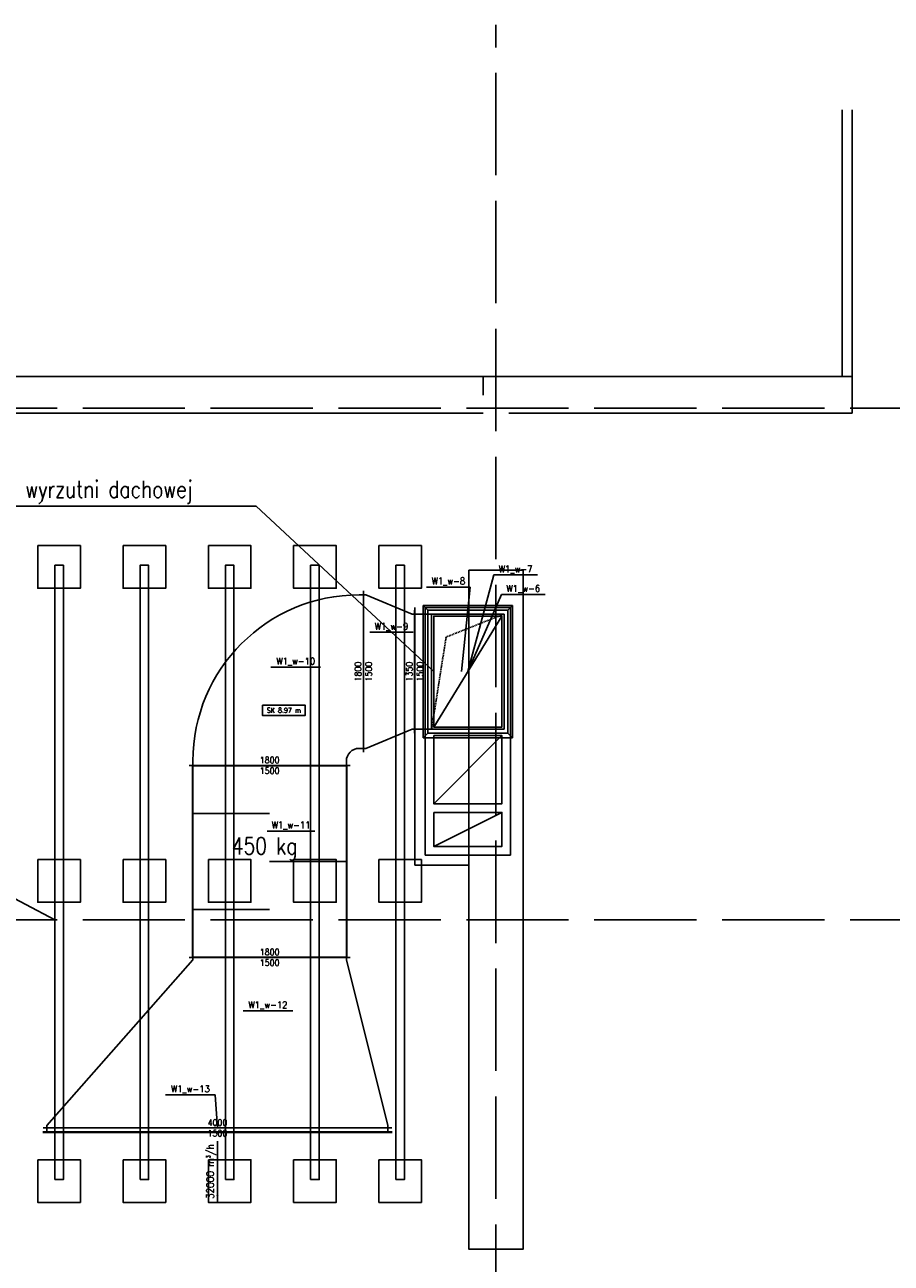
# Model space of a CAD drawing. Header units: millimetres. Extents: x -56303 to -45239, y -20463 to -4540.
# Tile 255 of 256: x -52175 to -51159, y -6118 to -4666. Entities that reach past the tile are written whole.
import ezdxf

# ---------------------------------------------------------------- set-up
doc = ezdxf.new("R2010")
doc.units = ezdxf.units.MM
doc.linetypes.add('ACAD_ISO02W100', pattern=[15, 12, -3])
doc.linetypes.add('DASHED', pattern=[19.05, 12.7, -6.35])
for name, color, linetype in [('_HVAC_opis', 3, 'Continuous'), ('_HVAC_podkład', 8, 'Continuous'), ('FLUID-W1_w', 7, 'Continuous'), ('FLUID-W1_w-60-INF', 7, 'Continuous'), ('FLUID-W1_w-75-DIM', 7, 'Continuous'), ('FLUID-W1_w-80-NUM', 7, 'Continuous'), ('FLUID-W1_w-85-ARRGR', 7, 'Continuous')]:
    doc.layers.add(name, color=color, linetype=linetype)
doc.styles.add('DACH_SZACHTY_20_05_2011_JM_xref_CAD$0$OPIS1', font='ROMANS.SHX', dxfattribs={"width": 0.9})
doc.styles.add('FDBES', font='simplex.shx')
doc.styles.add('OPIS1', font='ROMANS.SHX', dxfattribs={"width": 0.9})
doc.dimstyles.new('FDBES', dxfattribs={"dimscale": 50, "dimtxt": 4, "dimasz": 2.5, "dimexe": 0.8, "dimexo": 2, "dimgap": 1, "dimtad": 1, "dimdsep": 46, "dimtxsty": 'FDBES', "dimcen": 2.5, "dimclrd": 4, "dimclre": 5, "dimadec": 0, "dimazin": 0, "dimtfac": 1, "dimtmove": 0, "dimatfit": 3, "dimfxl": 1, "dimarcsym": 0})
doc.dimstyles.new('wymiar', dxfattribs={"dimtxt": 8, "dimasz": 5, "dimexe": 0.1, "dimexo": 0.1, "dimgap": 1, "dimtad": 1, "dimdec": 0, "dimlfac": 10, "dimdsep": 46, "dimtxsty": 'OPIS1', "dimblk": 'OBLIQUE', "dimcen": 10, "dimclrd": 256, "dimclre": 256, "dimadec": 0, "dimazin": 0, "dimtfac": 1, "dimtdec": 0, "dimtmove": 0, "dimatfit": 3, "dimfxl": 1, "dimarcsym": 0})

# ---------------------------------------------------------------- blocks, each defined once
blk = doc.blocks.new('*U1064')
at = {"color": 7, "linetype": 'Continuous'}
for p, q in [((-470, -720), (-470, 720)), ((-470, 720), (470, 720)), ((470, 720), (470, -720)), ((470, -720), (-470, -720))]:
    blk.add_line(p, q, dxfattribs=at)
at = {"color": 0, "linetype": 'ByBlock', "lineweight": -2}
for p, q in [((-425, -675), (-425, 675)), ((-425, 675), (425, 675)), ((425, 675), (425, -675)), ((425, -675), (-425, -675))]:
    blk.add_line(p, q, dxfattribs=at)
at = {"color": 7, "linetype": 'DASHED'}
for p, q in [((255, -405), (425, 675)), ((-425, -675), (255, -405))]:
    blk.add_line(p, q, dxfattribs=at)
blk = doc.blocks.new('*U1063')
at = {"color": 0, "linetype": 'ByBlock', "lineweight": -2}
for p, q in [((-525, 775), (525, 775)), ((-525, -775), (-525, 775)), ((525, 775), (525, -775)), ((-425, -675), (-425, 675)), ((-425, 675), (425, 675)), ((425, 675), (425, -675)), ((425, -675), (-425, -675)), ((525, -775), (-525, -775))]:
    blk.add_line(p, q, dxfattribs=at)
at = {"color": 7, "linetype": 'Continuous'}
for p, q in [((-525, 775), (-470, 720)), ((525, 775), (470, 720)), ((-470, -720), (-470, 720)), ((-470, 720), (470, 720)), ((470, 720), (470, -720)), ((-525, -775), (-470, -720)), ((470, -720), (-470, -720)), ((525, -775), (470, -720))]:
    blk.add_line(p, q, dxfattribs=at)
blk = doc.blocks.new('*U1062')
at = {"color": 7, "linetype": 'Continuous'}
for p, q in [((395, 720), (-545, 720)), ((-545, -720), (-545, 720)), ((395, 720), (395, 675)), ((395, -720), (-545, -720)), ((395, -720), (395, -675))]:
    blk.add_line(p, q, dxfattribs=at)
at = {"color": 0, "linetype": 'ByBlock', "lineweight": -2}
for p, q in [((550, 675), (-500, 675)), ((-500, 675), (-500, -675)), ((550, -675), (-500, -675))]:
    blk.add_line(p, q, dxfattribs=at)
at = {"color": 7, "linetype": 'DASHED'}
for p, q in [((350, 675), (350, -675)), ((395, 675), (395, -675))]:
    blk.add_line(p, q, dxfattribs=at)
at = {"color": 12, "linetype": 'Continuous', "lineweight": -2}
blk.add_line((550, 720), (550, -720), dxfattribs=at)
blk = doc.blocks.new('*U47')
at = {"color": 0, "linetype": 'ByBlock', "lineweight": -2}
for p, q in [((-270, 675), (270, 900)), ((270, 900), (300, 900)), ((-270, 675), (-300, 675)), ((-270, -675), (-300, -675)), ((-270, -675), (270, -900)), ((270, -900), (300, -900))]:
    blk.add_line(p, q, dxfattribs=at)
at = {"color": 12, "linetype": 'Continuous', "lineweight": -2}
for p, q in [((300, 945), (300, -945)), ((-300, -720), (-300, 720))]:
    blk.add_line(p, q, dxfattribs=at)
blk = doc.blocks.new('*U307')
at = {"color": 12, "linetype": 'Continuous', "lineweight": -2}
for p, q in [((-1125, -945), (-1125, 945)), ((1125, 945), (1125, -945))]:
    blk.add_line(p, q, dxfattribs=at)
at = {"color": 0, "linetype": 'ByBlock', "lineweight": -2}
for p, q in [((-1125, 900), (1125, 900)), ((-1125, -900), (1125, -900))]:
    blk.add_line(p, q, dxfattribs=at)
at = {"color": 7, "linetype": 'Continuous'}
for p, q in [((0, 900), (0, 0)), ((-562.5, -900), (-562.5, 0)), ((562.5, -900), (562.5, 0))]:
    blk.add_line(p, q, dxfattribs=at)
blk = doc.blocks.new('*U20')
at = {"color": 12, "linetype": 'Continuous', "lineweight": -2}
for p, q in [((1025, 1020), (1025, -870)), ((870, -1025), (-1020, -1025))]:
    blk.add_line(p, q, dxfattribs=at)
at = {"color": 0, "linetype": 'ByBlock', "lineweight": -2}
for p, q in [((975, 975), (1025, 975)), ((975, -825), (1025, -825)), ((-975, -1025), (-975, -975)), ((825, -1025), (825, -975))]:
    blk.add_line(p, q, dxfattribs=at)
for radius in [1950, 150]:
    blk.add_arc((975, -975), radius, 90, 180, dxfattribs=at)
blk = doc.blocks.new('*U308')
at = {"color": 0, "linetype": 'ByBlock', "lineweight": -2}
for p, q in [((45, -2050), (45, 2050)), ((0, 2000), (45, 2000)), ((0, -2000), (45, -2000))]:
    blk.add_line(p, q, dxfattribs=at)
at = {"color": 7, "linetype": 'Continuous'}
blk.add_line((55, -2050), (55, 2050), dxfattribs=at)
at = {"color": 12, "linetype": 'Continuous', "lineweight": -2}
blk.add_line((0, 2000), (0, -2000), dxfattribs=at)
blk = doc.blocks.new('*U309')
at = {"color": 12, "linetype": 'Continuous', "lineweight": -2}
for p, q in [((-1000, -2045), (-1000, 2045)), ((1000, 333), (1000, -1557))]:
    blk.add_line(p, q, dxfattribs=at)
at = {"color": 0, "linetype": 'ByBlock', "lineweight": -2}
for p, q in [((-970, 2000), (-1000, 2000)), ((-970, 2000), (970, 288)), ((970, 288), (1000, 288)), ((-970, -2000), (970, -1512)), ((970, -1512), (1000, -1512)), ((-970, -2000), (-1000, -2000))]:
    blk.add_line(p, q, dxfattribs=at)
blk = doc.blocks.new('_Oblique')
at = {"color": 0, "linetype": 'ByBlock', "lineweight": -2}
blk.add_line((-0.5, -0.5), (0.5, 0.5), dxfattribs=at)

msp = doc.modelspace()

# ---------------------------------------------------------------- linework, layer by layer
at = {"layer": '_HVAC_opis'}
for p, q in [((-52411.62, -5230.61), (-51903.68, -5230.61)), ((-51903.68, -5230.61), (-51695.44, -5424.47)), ((-52296.94, -5632.92), (-52139.82, -5715.47))]:
    msp.add_line(p, q, dxfattribs=at)
for points in [[(-52159.82, -5276.7), (-52109.82, -5276.7), (-52109.82, -5326.7), (-52159.82, -5326.7)], [(-52059.82, -5276.7), (-52009.82, -5276.7), (-52009.82, -5326.7), (-52059.82, -5326.7)], [(-51959.82, -5276.7), (-51909.82, -5276.7), (-51909.82, -5326.7), (-51959.82, -5326.7)], [(-51859.82, -5276.7), (-51809.82, -5276.7), (-51809.82, -5326.7), (-51859.82, -5326.7)], [(-51759.82, -5276.7), (-51709.82, -5276.7), (-51709.82, -5326.7), (-51759.82, -5326.7)], [(-52139.82, -6019.89), (-52139.82, -5299.89), (-52129.82, -5299.89), (-52129.82, -6019.89)], [(-52039.82, -6019.89), (-52039.82, -5299.89), (-52029.82, -5299.89), (-52029.82, -6019.89)], [(-51939.82, -6019.89), (-51939.82, -5299.89), (-51929.82, -5299.89), (-51929.82, -6019.89)], [(-51839.82, -6019.89), (-51839.82, -5299.89), (-51829.82, -5299.89), (-51829.82, -6019.89)], [(-51739.82, -6019.89), (-51739.82, -5299.89), (-51729.82, -5299.89), (-51729.82, -6019.89)], [(-52159.82, -5644.89), (-52109.82, -5644.89), (-52109.82, -5694.89), (-52159.82, -5694.89)], [(-52059.82, -5644.89), (-52009.82, -5644.89), (-52009.82, -5694.89), (-52059.82, -5694.89)], [(-51959.82, -5644.89), (-51909.82, -5644.89), (-51909.82, -5694.89), (-51959.82, -5694.89)], [(-51859.82, -5644.89), (-51809.82, -5644.89), (-51809.82, -5694.89), (-51859.82, -5694.89)], [(-51759.82, -5644.89), (-51709.82, -5644.89), (-51709.82, -5694.89), (-51759.82, -5694.89)], [(-52159.82, -5996.7), (-52109.82, -5996.7), (-52109.82, -6046.7), (-52159.82, -6046.7)], [(-52059.82, -5996.7), (-52009.82, -5996.7), (-52009.82, -6046.7), (-52059.82, -6046.7)], [(-51959.82, -5996.7), (-51909.82, -5996.7), (-51909.82, -6046.7), (-51959.82, -6046.7)], [(-51859.82, -5996.7), (-51809.82, -5996.7), (-51809.82, -6046.7), (-51859.82, -6046.7)], [(-51759.82, -5996.7), (-51709.82, -5996.7), (-51709.82, -6046.7), (-51759.82, -6046.7)]]:
    msp.add_lwpolyline(points, close=True, dxfattribs=at)
at = {"layer": '_HVAC_opis', "lineweight": 30}
msp.add_lwpolyline([(-51977.94, -5534.47), (-51797.94, -5534.47), (-51797.94, -5759.47), (-51977.94, -5759.47)], close=True, dxfattribs=at)
at = {"layer": '_HVAC_podkład', "linetype": 'ACAD_ISO02W100', "ltscale": 10}
for p, q in [((-51622.44, -9042.66), (-51622.44, -4666.2)), ((-49287.21, -5115.47), (-53857.52, -5115.47)), ((-49287.21, -5715.47), (-53857.52, -5715.47))]:
    msp.add_line(p, q, dxfattribs=at)
at = {"layer": '_HVAC_podkład'}
for p, q in [((-51216.58, -5078.47), (-51216.58, -4765.74)), ((-51204.58, -5121.47), (-51204.58, -4765.74)), ((-52785.44, -5078.47), (-51637.44, -5078.47)), ((-51204.58, -5078.47), (-51637.44, -5078.47)), ((-51637.44, -5100.47), (-51637.44, -5078.47)), ((-51204.58, -5100.47), (-51204.58, -5078.47)), ((-51637.44, -5121.47), (-52207.44, -5121.47)), ((-51204.58, -5121.47), (-51607.44, -5121.47)), ((-51717.44, -5349.47), (-51717.44, -5651.47)), ((-51705.44, -5349.47), (-51705.44, -5639.47)), ((-51705.44, -5349.47), (-51605.44, -5349.47)), ((-51605.44, -5349.47), (-51605.44, -5639.47)), ((-51695.44, -5489.47), (-51615.44, -5359.47)), ((-51695.44, -5579.47), (-51615.44, -5499.47)), ((-51695.44, -5629.47), (-51615.44, -5589.47)), ((-51705.44, -5639.47), (-51605.44, -5639.47)), ((-51654.44, -5651.47), (-51717.44, -5651.47))]:
    msp.add_line(p, q, dxfattribs=at)
for points in [[(-51654.44, -5305.47), (-51590.44, -5305.47), (-51590.44, -6101.47), (-51654.44, -6101.47)], [(-51615.44, -5359.47), (-51615.44, -5489.47), (-51695.44, -5489.47), (-51695.44, -5359.47)], [(-51695.44, -5499.47), (-51615.44, -5499.47), (-51615.44, -5579.47), (-51695.44, -5579.47)], [(-51695.44, -5589.47), (-51615.44, -5589.47), (-51615.44, -5629.47), (-51695.44, -5629.47)]]:
    msp.add_lwpolyline(points, close=True, dxfattribs=at)
at = {"layer": 'FLUID-W1_w-60-INF', "color": 7}
msp.add_lwpolyline([(-51896.1, -5463.63), (-51846.44, -5463.63), (-51846.44, -5476.03), (-51896.1, -5476.03)], close=True, dxfattribs=at)
at = {"layer": 'FLUID-W1_w-80-NUM', "color": 3}
for p, q in [((-51573.79, -5311.22), (-51625.1, -5311.22)), ((-51652.65, -5325.39), (-51703.96, -5325.39)), ((-51564.79, -5334.07), (-51616.1, -5334.07)), ((-51719.62, -5378.39), (-51770.59, -5378.39)), ((-51828.26, -5419.25), (-51886.43, -5419.25)), ((-51834.76, -5611.34), (-51890.87, -5611.34)), ((-51860.86, -5822.18), (-51919.03, -5822.18)), ((-51951.84, -5920.7), (-52010.01, -5920.7))]:
    msp.add_line(p, q, dxfattribs=at)

# ---------------------------------------------------------------- block references
at = {"layer": 'FLUID-W1_w', "color": 12, "linetype": 'Continuous', "zscale": 0.1}
for name, p, xscale, yscale, rotation in [('*U20', (-51880.44, -5431.97), 0.1000000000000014, 0.09999999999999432, 1.77458048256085e-11), ('*U47', (-51747.94, -5424.47), 0.09999999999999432, 0.1, 180.0000000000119), ('*U1062', (-51662.94, -5424.47), 0.1000000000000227, 0.1, 180.0000000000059), ('*U1063', (-51655.44, -5424.47), 0.1000000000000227, 0.1, 180.0000000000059), ('*U1064', (-51655.44, -5424.47), 0.09999999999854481, 0.09999999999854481, 180.0000000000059), ('*U307', (-51887.94, -5646.97, 0), 0.09999999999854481, 0.09999999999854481, 270), ('*U309', (-51949.11, -5859.47), 0.1, 0.1, 89.99999999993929), ('*U308', (-51949.11, -5959.47), 0.1, 0.1, 269.9999999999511)]:
    msp.add_blockref(name, p, dxfattribs=dict(at, xscale=xscale, yscale=yscale, rotation=rotation))

# ---------------------------------------------------------------- texts
at = {"layer": '_HVAC_opis', "style": 'DACH_SZACHTY_20_05_2011_JM_xref_CAD$0$OPIS1', "width": 0.8}
msp.add_text('Demontaż istniejącej wyrzutni dachowej', height=20, rotation=0.00025, dxfattribs=at).set_placement((-52410.27, -5220.71))
at = {"layer": '_HVAC_opis', "lineweight": 30, "style": 'DACH_SZACHTY_20_05_2011_JM_xref_CAD$0$OPIS1', "width": 0.8}
msp.add_text('450 kg', height=20, rotation=0.00025, dxfattribs=at).set_placement((-51932.19, -5638.8))
at = {"layer": 'FLUID-W1_w-60-INF', "color": 7, "insert": (-51871.27, -5469.83), "char_height": 6, "attachment_point": 5, "line_spacing_factor": 1.1, "style": 'OPIS1'}
msp.add_mtext('SK 8.97 m', dxfattribs=at)
at = {"layer": 'FLUID-W1_w-75-DIM', "color": 61, "char_height": 7.5, "attachment_point": 5, "rotation": 90, "style": 'OPIS1'}
for s, insert in [('1800\\P1500', (-51777.94, -5424.47)), ('1350\\P1500', (-51717.94, -5424.47)), ('1350\\P1500', (-51717.94, -5424.47)), ('1350\\P1500', (-51717.94, -5424.47))]:
    msp.add_mtext(s, dxfattribs=dict(at, insert=insert))
at = {"layer": 'FLUID-W1_w-75-DIM', "color": 61, "char_height": 7.5, "attachment_point": 5, "style": 'OPIS1'}
for s, insert in [('1800\\P1500', (-51887.94, -5534.47)), ('1800\\P1500', (-51887.94, -5534.47)), ('1800\\P1500', (-51887.94, -5534.47)), ('1800\\P1500', (-51887.91, -5759.47)), ('4000\\P1500', (-51949.11, -5959.47))]:
    msp.add_mtext(s, dxfattribs=dict(at, insert=insert))
at = {"layer": 'FLUID-W1_w-80-NUM', "color": 6, "char_height": 8, "attachment_point": 5, "style": 'OPIS1'}
for s, insert in [('W1_w-7\\P ', (-51599.44, -5311.22)), ('W1_w-8\\P ', (-51678.3, -5325.39)), ('W1_w-6\\P ', (-51590.44, -5334.07)), ('W1_w-9\\P ', (-51745.11, -5378.39)), ('W1_w-10\\P ', (-51857.35, -5419.25)), ('W1_w-11\\P ', (-51862.81, -5611.34)), ('W1_w-12\\P ', (-51889.95, -5822.18)), ('W1_w-13\\P ', (-51980.93, -5920.7))]:
    msp.add_mtext(s, dxfattribs=dict(at, insert=insert))
at = {"layer": 'FLUID-W1_w-85-ARRGR', "color": 3, "insert": (-51949.11, -6010.49), "char_height": 8.5, "attachment_point": 5, "rotation": 90, "style": 'OPIS1'}
msp.add_mtext('32000 m{\\A2;\\H0.5x;3}/h\\P ', dxfattribs=at)

# ---------------------------------------------------------------- leaders
at = {"layer": 'FLUID-W1_w-80-NUM', "color": 3}
for points in [[(-51655.44, -5424.47), (-51625.1, -5311.22)], [(-51662.94, -5424.47), (-51652.65, -5325.39)], [(-51655.44, -5424.47), (-51616.1, -5334.07)], [(-51949.11, -5959.47), (-51951.84, -5920.7)]]:
    msp.add_leader(points, dimstyle='wymiar', override={"dimscale": 0.1, "dimclrd": 3, "dimclre": 3}, dxfattribs=at)
at = {"layer": 'FLUID-W1_w-85-ARRGR', "color": 3}
msp.add_leader([(-51949.11, -6046.01), (-51949.11, -5974.97)], dimstyle='FDBES', override={"dimscale": 3, "dimclrd": 3}, dxfattribs=at)

doc.saveas('drawing.dxf')
